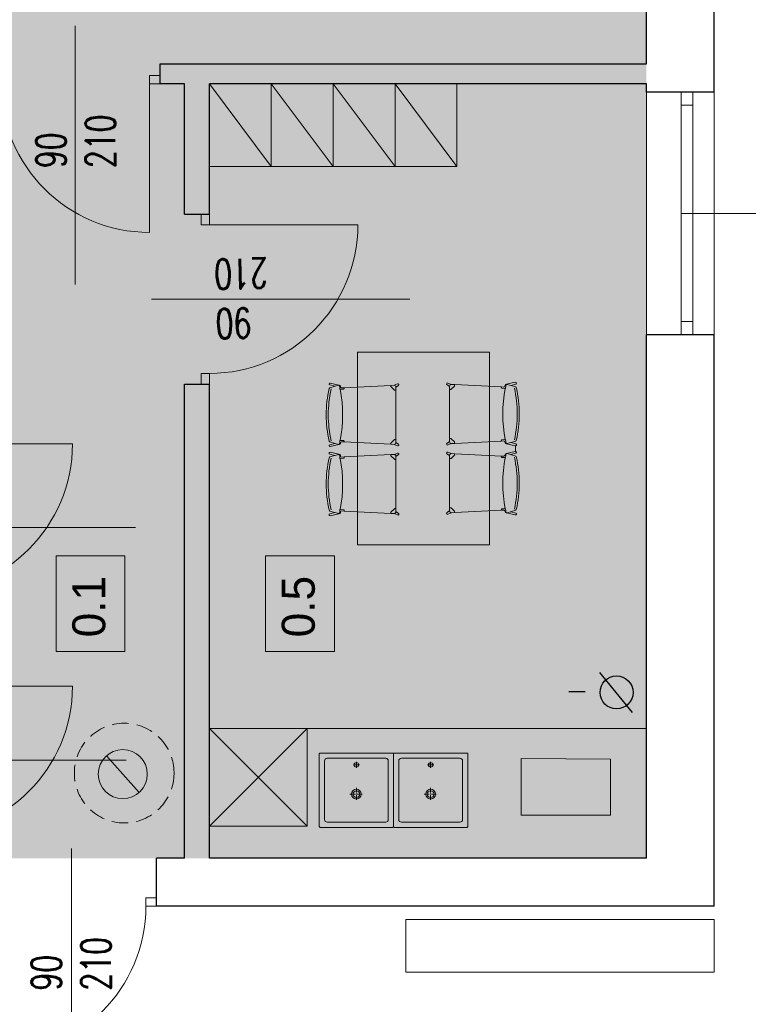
# Model space of a CAD drawing. Header units: millimetres. Extents: x -2948 to 78628, y 64669 to 215420.
# Tile 133 of 256: x 56924 to 57366, y 101244 to 101840. Entities that reach past the tile are written whole.
import ezdxf

# ---------------------------------------------------------------- set-up
doc = ezdxf.new("R2010")
doc.units = ezdxf.units.MM
for name, pattern in [('ACAD_ISO04W100', [30, 24, -3, 0, -3]), ('CENTER2', [1.125, 0.75, -0.125, 0.125, -0.125]), ('DASHED2', [0.375, 0.25, -0.125]), ('HIDDEN', [9.525, 6.35, -3.175])]:
    doc.linetypes.add(name, pattern=pattern)
for name, color, linetype, lineweight in [('-stolarka', 103, 'Continuous', 13), ('1_OPIS_OKNA', 60, 'Continuous', 13), ('kominy', 7, 'Continuous', 9), ('meble inst', 240, 'Continuous', 5), ('NOWE SCIANY', 3, 'Continuous', 13), ('OPIS', 2, 'Continuous', 13), ('osie', 91, 'ACAD_ISO04W100', 5), ('pomiwszczenia', 95, 'Continuous', 20), ('POMOC', 1, 'Continuous', 13), ('STOLARKA', 3, 'Continuous', 13), ('WYMIAR', 5, 'Continuous', 13), ('WYPOSAZENIE_SANITARNE', 122, 'Continuous', 5), ('ŚCIANY', 7, 'Continuous', 30)]:
    doc.layers.add(name, color=color, linetype=linetype, lineweight=lineweight)
doc.layers.add('KONSTR.STALOWA', color=42, linetype='Continuous')
doc.layers.add('wymiary', color=1, linetype='Continuous')
doc.styles.add('style2', font='romans.shx', dxfattribs={"width": 0.7})
doc.dimstyles.new('100', dxfattribs={"dimscale": 80, "dimtxt": 0.2, "dimasz": 0.2, "dimexe": 1.25, "dimexo": 0.625, "dimgap": 0.05, "dimtad": 1, "dimdec": 0, "dimdsep": 46, "dimlunit": 6, "dimtxsty": 'style2', "dimblk1": 'TICK', "dimblk2": 'TICK', "dimsah": 1, "dimcen": 0.2, "dimse1": 1, "dimse2": 1, "dimclrd": 256, "dimclrt": 2, "dimadec": 0, "dimazin": 0, "dimtfac": 1, "dimtdec": 0, "dimtix": 1, "dimtmove": 1, "dimatfit": 0, "dimldrblk": 'DOTSMALL', "dimfxl": 1, "dimtolj": 1, "dimtzin": 0, "dimarcsym": 0})

# ---------------------------------------------------------------- blocks, each defined once
blk = doc.blocks.new('TICK')
at = {"color": 5}
for p, q in [((0, -0.75), (0, 0.75)), ((-1, 0), (1, 0))]:
    blk.add_line(p, q, dxfattribs=at)
at = {"const_width": 0.1}
blk.add_lwpolyline([(-0.354, -0.354), (0.354, 0.354)], dxfattribs=at)
blk = doc.blocks.new('*D1397')
at = {"layer": 'Defpoints', "color": 0, "ltscale": 2, "transparency": 16777216}
for p in [(56904.33, 101286.02), (57007.33, 101286.02), (56904.33, 101095.72)]:
    blk.add_point(p, dxfattribs=at)
at = {"layer": 'WYMIAR', "lineweight": -2, "ltscale": 2, "transparency": 16777216}
blk.add_line((56991.33, 101095.72), (56920.33, 101095.72), dxfattribs=at)
at = {"layer": 'WYMIAR', "lineweight": -2, "ltscale": 2, "transparency": 16777216, "xscale": 16, "yscale": 16, "zscale": 16, "rotation": 180}
blk.add_blockref('TICK', (56904.33, 101095.72), dxfattribs=at)
at = {"layer": 'WYMIAR', "lineweight": -2, "ltscale": 2, "transparency": 16777216, "xscale": 16, "yscale": 16, "zscale": 16}
blk.add_blockref('TICK', (57007.33, 101095.72), dxfattribs=at)
at = {"layer": 'WYMIAR', "color": 2, "ltscale": 2, "transparency": 16777216, "insert": (56955.83, 101083.72), "char_height": 16, "attachment_point": 5, "rotation": 180, "style": 'style2'}
blk.add_mtext('\\A1;103', dxfattribs=at)
blk = doc.blocks.new('_DotSmall')
at = {"layer": 'OPIS', "color": 0, "const_width": 0.5}
blk.add_lwpolyline([(-0.0625, 0, 1), (0.0625, 0, 1)], format="xyb", close=True, dxfattribs=at)
blk = doc.blocks.new('*D1400')
at = {"layer": 'Defpoints', "color": 0, "ltscale": 2, "transparency": 16777216}
for p in [(57007.33, 101292.02), (57345.33, 101292.02), (57345.33, 101095.72)]:
    blk.add_point(p, dxfattribs=at)
at = {"layer": 'WYMIAR', "lineweight": -2, "ltscale": 2, "transparency": 16777216}
blk.add_line((57023.33, 101095.72), (57329.33, 101095.72), dxfattribs=at)
at = {"layer": 'WYMIAR', "lineweight": -2, "ltscale": 2, "transparency": 16777216, "xscale": 16, "yscale": 16, "zscale": 16, "rotation": 180}
blk.add_blockref('TICK', (57007.33, 101095.72), dxfattribs=at)
at = {"layer": 'WYMIAR', "lineweight": -2, "ltscale": 2, "transparency": 16777216, "xscale": 16, "yscale": 16, "zscale": 16}
blk.add_blockref('TICK', (57345.33, 101095.72), dxfattribs=at)
at = {"layer": 'WYMIAR', "color": 2, "ltscale": 2, "transparency": 16777216, "insert": (57176.33, 101083.72), "char_height": 16, "attachment_point": 5, "rotation": 180, "style": 'style2'}
blk.add_mtext('\\A1;338', dxfattribs=at)
blk = doc.blocks.new('A$C25880EC6')
for p, q in [((22.7, 69.55), (24.18, 62.97)), ((24.06, 69.9), (25.01, 66.15)), ((26.22, 69.89), (24.27, 63.3)), ((67.14, 69.89), (69.08, 63.3)), ((69.3, 69.9), (68.34, 66.15)), ((70.66, 69.55), (69.18, 62.97)), ((75.03, 69.72), (70.68, 69.72)), ((75.05, 69.55), (76.53, 62.97)), ((76.41, 69.9), (77.36, 66.15)), ((78.57, 69.89), (76.63, 63.3)), ((119.49, 69.89), (121.43, 63.3)), ((121.65, 69.9), (120.7, 66.15)), ((123.01, 69.55), (121.53, 62.97)), ((24.98, 61.87), (25.62, 61.75)), ((26.28, 60.92), (26.18, 59.01)), ((27.2, 59.46), (27.33, 61.93)), ((27.33, 61.93), (27.33, 62.12)), ((66.03, 61.93), (66.03, 62.12)), ((66.15, 59.46), (66.03, 61.93)), ((67.08, 60.92), (67.18, 59.01)), ((68.38, 61.87), (67.74, 61.75)), ((77.33, 61.87), (77.97, 61.75)), ((78.63, 60.92), (78.53, 59.01)), ((79.55, 59.46), (79.68, 61.93)), ((79.68, 61.93), (79.68, 62.12)), ((118.38, 61.93), (118.38, 62.12)), ((118.51, 59.46), (118.38, 61.93)), ((119.43, 60.92), (119.53, 59.01)), ((120.73, 61.87), (120.09, 61.75)), ((26.18, 59.01), (24.38, 23.68)), ((26.21, 59.01), (26.68, 58.99)), ((67.14, 59.01), (66.68, 58.99)), ((67.18, 59.01), (68.98, 23.68)), ((78.53, 59.01), (76.73, 23.68)), ((78.56, 59.01), (79.03, 58.99)), ((119.5, 59.01), (119.03, 58.99)), ((119.53, 59.01), (121.33, 23.68)), ((0, -50), (0, 50)), ((0, 50), (145.71, 50)), ((145.71, -50), (145.71, 50)), ((24.38, 23.68), (24.25, 21.2)), ((24.38, 23.68), (25.18, 23.64)), ((24.38, 23.68), (25.18, 23.64)), ((25.52, 23.48), (27.93, 20.94)), ((25.52, 23.48), (27.93, 20.94)), ((67.84, 23.48), (65.43, 20.94)), ((67.84, 23.48), (65.43, 20.94)), ((68.98, 23.68), (68.18, 23.64)), ((68.98, 23.68), (68.18, 23.64)), ((68.98, 23.68), (69.11, 21.2)), ((76.73, 23.68), (76.6, 21.2)), ((76.73, 23.68), (77.53, 23.64)), ((76.73, 23.68), (77.53, 23.64)), ((77.87, 23.48), (80.28, 20.94)), ((77.87, 23.48), (80.28, 20.94)), ((120.19, 23.48), (117.78, 20.94)), ((120.19, 23.48), (117.78, 20.94)), ((121.33, 23.68), (120.53, 23.64)), ((121.33, 23.68), (120.53, 23.64)), ((121.33, 23.68), (121.46, 21.2)), ((23.23, 18.45), (24.24, 21.14)), ((24.45, 17.8), (25.77, 19.71)), ((25.94, 19.8), (28.06, 19.8)), ((28.06, 20.6), (28.06, 19.8)), ((28.06, 20.6), (28.06, 19.8)), ((28.06, 19.8), (46.68, 19.8)), ((65.29, 19.8), (46.68, 19.8)), ((65.29, 20.6), (65.29, 19.8)), ((65.29, 20.6), (65.29, 19.8)), ((67.42, 19.8), (65.29, 19.8)), ((68.9, 17.8), (67.58, 19.71)), ((70.13, 18.45), (69.12, 21.14)), ((75.58, 18.45), (76.59, 21.14)), ((76.8, 17.8), (78.13, 19.71)), ((78.29, 19.8), (80.42, 19.8)), ((80.42, 20.6), (80.42, 19.8)), ((80.42, 20.6), (80.42, 19.8)), ((80.42, 19.8), (99.03, 19.8)), ((117.64, 19.8), (99.03, 19.8)), ((117.64, 20.6), (117.64, 19.8)), ((117.64, 20.6), (117.64, 19.8)), ((119.77, 19.8), (117.64, 19.8)), ((121.26, 17.8), (119.93, 19.71)), ((122.48, 18.45), (121.47, 21.14)), ((23.86, -19.54), (24.87, -22.23)), ((25.02, -24.77), (24.89, -22.29)), ((25.09, -18.88), (26.41, -20.8)), ((26.15, -24.57), (28.56, -22.03)), ((26.15, -24.57), (28.56, -22.03)), ((26.57, -20.89), (28.7, -20.89)), ((28.7, -20.89), (47.31, -20.89)), ((28.7, -21.69), (28.7, -20.89)), ((28.7, -21.69), (28.7, -20.89)), ((65.93, -20.89), (47.31, -20.89)), ((68.05, -20.89), (65.93, -20.89)), ((65.93, -21.69), (65.93, -20.89)), ((65.93, -21.69), (65.93, -20.89)), ((68.48, -24.57), (66.07, -22.03)), ((68.48, -24.57), (66.07, -22.03)), ((69.54, -18.88), (68.22, -20.8)), ((69.61, -24.77), (69.74, -22.29)), ((70.77, -19.54), (69.75, -22.23)), ((76.21, -19.54), (77.23, -22.23)), ((77.37, -24.77), (77.24, -22.29)), ((77.44, -18.88), (78.76, -20.8)), ((78.5, -24.57), (80.91, -22.03)), ((78.5, -24.57), (80.91, -22.03)), ((78.93, -20.89), (81.05, -20.89)), ((81.05, -20.89), (99.67, -20.89)), ((81.05, -21.69), (81.05, -20.89)), ((81.05, -21.69), (81.05, -20.89)), ((118.28, -20.89), (99.67, -20.89)), ((120.4, -20.89), (118.28, -20.89)), ((118.28, -21.69), (118.28, -20.89)), ((118.28, -21.69), (118.28, -20.89)), ((120.83, -24.57), (118.42, -22.03)), ((120.83, -24.57), (118.42, -22.03)), ((121.89, -18.88), (120.57, -20.8)), ((121.96, -24.77), (122.09, -22.29)), ((123.12, -19.54), (122.11, -22.23)), ((25.02, -24.77), (25.81, -24.72)), ((25.02, -24.77), (25.81, -24.72)), ((26.81, -60.1), (25.02, -24.77)), ((67.81, -60.1), (69.61, -24.77)), ((69.61, -24.77), (68.81, -24.72)), ((69.61, -24.77), (68.81, -24.72)), ((77.37, -24.77), (78.17, -24.72)), ((77.37, -24.77), (78.17, -24.72)), ((79.17, -60.1), (77.37, -24.77)), ((120.17, -60.1), (121.96, -24.77)), ((121.96, -24.77), (121.17, -24.72)), ((121.96, -24.77), (121.17, -24.72)), ((145.71, -50), (0, -50)), ((23.34, -70.64), (24.81, -64.06)), ((26.85, -70.98), (24.91, -64.38)), ((25.61, -62.96), (26.25, -62.84)), ((26.91, -62.01), (26.81, -60.1)), ((26.85, -60.1), (27.31, -60.07)), ((27.84, -60.55), (27.96, -63.02)), ((27.96, -63.02), (27.96, -63.21)), ((66.79, -60.55), (66.66, -63.02)), ((66.66, -63.02), (66.66, -63.21)), ((67.78, -60.1), (67.31, -60.07)), ((67.72, -62.01), (67.81, -60.1)), ((67.77, -70.98), (69.72, -64.38)), ((69.01, -62.96), (68.37, -62.84)), ((71.29, -70.64), (69.81, -64.06)), ((75.69, -70.64), (77.17, -64.06)), ((79.2, -70.98), (77.26, -64.38)), ((77.97, -62.96), (78.61, -62.84)), ((79.26, -62.01), (79.17, -60.1)), ((79.2, -60.1), (79.66, -60.07)), ((80.19, -60.55), (80.32, -63.02)), ((80.32, -63.02), (80.32, -63.21)), ((119.14, -60.55), (119.02, -63.02)), ((119.02, -63.02), (119.02, -63.21)), ((120.13, -60.1), (119.67, -60.07)), ((120.07, -62.01), (120.17, -60.1)), ((120.13, -70.98), (122.07, -64.38)), ((121.37, -62.96), (120.73, -62.84)), ((123.64, -70.64), (122.17, -64.06)), ((24.69, -70.99), (25.65, -67.24)), ((69.94, -70.99), (68.98, -67.24)), ((77.04, -70.99), (78, -67.24)), ((122.29, -70.99), (121.33, -67.24))]:
    blk.add_line(p, q)
for centre, radius, start, end in [((23.38, 69.72), 0.7, 14.51051, 194.51051), ((26.92, 69.62), 0.756, 102.60488, 165.0833), ((46.68, -18.72), 91.28, 90, 102.60488), ((46.68, -20.27), 91.28, 90, 102.39438), ((46.68, -18.72), 91.28, 77.39512, 90), ((46.68, -20.27), 91.28, 77.60562, 90), ((66.43, 69.62), 0.756, 14.9167, 77.39512), ((69.98, 69.72), 0.7, 345.48949, 165.48949), ((75.73, 69.72), 0.7, 14.51051, 194.51051), ((79.28, 69.62), 0.756, 102.60488, 165.0833), ((99.03, -18.72), 91.28, 90, 102.60488), ((99.03, -20.27), 91.28, 90, 102.39438), ((99.03, -18.72), 91.28, 77.39512, 90), ((99.03, -20.27), 91.28, 77.60562, 90), ((118.78, 69.62), 0.756, 14.9167, 77.39512), ((122.33, 69.72), 0.7, 345.48949, 165.48949), ((24.75, 63.15), 0.5, 163.58601, 211.1782), ((27.33, 72.64), 10.44, 256.15037, 268.60301), ((25.48, 60.96), 0.8, 357.08601, 79.76954), ((46.68, 164.67), 104.55, 259.33383, 280.66617), ((66.03, 72.64), 10.44, 271.39699, 283.84963), ((67.88, 60.96), 0.8, 100.23046, 182.91399), ((68.6, 63.15), 0.5, 328.8218, 16.41399), ((77.11, 63.15), 0.5, 163.58601, 211.1782), ((79.68, 72.64), 10.44, 256.15037, 268.60301), ((77.83, 60.96), 0.8, 357.08601, 79.76954), ((99.03, 164.67), 104.55, 259.33383, 280.66617), ((118.38, 72.64), 10.44, 271.39699, 283.84963), ((120.23, 60.96), 0.8, 100.23046, 182.91399), ((120.95, 63.15), 0.5, 328.8218, 16.41399), ((26.7, 59.49), 0.5, 267.02978, 357.08601), ((66.65, 59.49), 0.5, 182.91399, 272.97022), ((79.05, 59.49), 0.5, 267.02978, 357.08601), ((119.01, 59.49), 0.5, 182.91399, 272.97022), ((25.15, 23.14), 0.5, 43.51489, 87.02978), ((25.15, 23.14), 0.5, 43.51489, 87.02978), ((68.2, 23.14), 0.5, 92.97022, 136.48511), ((68.2, 23.14), 0.5, 92.97022, 136.48511), ((77.5, 23.14), 0.5, 43.51489, 87.02978), ((77.5, 23.14), 0.5, 43.51489, 87.02978), ((120.56, 23.14), 0.5, 92.97022, 136.48511), ((120.56, 23.14), 0.5, 92.97022, 136.48511), ((23.88, 18.2), 0.7, 155.87708, 324.97136), ((24.05, 21.21), 0.2, 339.37718, 357.02978), ((25.94, 19.6), 0.2, 90, 145.09695), ((27.56, 20.6), 0.5, 0, 43.51489), ((27.56, 20.6), 0.5, 0, 43.51489), ((65.79, 20.6), 0.5, 136.48511, 180), ((65.79, 20.6), 0.5, 136.48511, 180), ((67.42, 19.6), 0.2, 34.90305, 90), ((69.48, 18.2), 0.7, 215.02864, 24.12292), ((69.3, 21.21), 0.2, 182.97022, 200.62282), ((76.23, 18.2), 0.7, 155.87708, 324.97136), ((76.4, 21.21), 0.2, 339.37718, 357.02978), ((78.29, 19.6), 0.2, 90, 145.09695), ((79.92, 20.6), 0.5, 0, 43.51489), ((79.92, 20.6), 0.5, 0, 43.51489), ((118.14, 20.6), 0.5, 136.48511, 180), ((118.14, 20.6), 0.5, 136.48511, 180), ((119.77, 19.6), 0.2, 34.90305, 90), ((121.83, 18.2), 0.7, 215.02864, 24.12292), ((121.66, 21.21), 0.2, 182.97022, 200.62282), ((24.51, -19.29), 0.7, 35.02864, 204.12292), ((24.69, -22.3), 0.2, 2.97022, 20.62282), ((26.57, -20.69), 0.2, 214.90305, 270), ((28.2, -21.69), 0.5, 316.48511, 0), ((28.2, -21.69), 0.5, 316.48511, 0), ((66.43, -21.69), 0.5, 180, 223.51489), ((66.43, -21.69), 0.5, 180, 223.51489), ((68.05, -20.69), 0.2, 270, 325.09695), ((70.11, -19.29), 0.7, 335.87708, 144.97136), ((69.94, -22.3), 0.2, 159.37718, 177.02978), ((76.87, -19.29), 0.7, 35.02864, 204.12292), ((77.04, -22.3), 0.2, 2.97022, 20.62282), ((78.93, -20.69), 0.2, 214.90305, 270), ((80.55, -21.69), 0.5, 316.48511, 0), ((80.55, -21.69), 0.5, 316.48511, 0), ((118.78, -21.69), 0.5, 180, 223.51489), ((118.78, -21.69), 0.5, 180, 223.51489), ((120.4, -20.69), 0.2, 270, 325.09695), ((122.47, -19.29), 0.7, 335.87708, 144.97136), ((122.29, -22.3), 0.2, 159.37718, 177.02978), ((25.79, -24.23), 0.5, 272.97022, 316.48511), ((25.79, -24.23), 0.5, 272.97022, 316.48511), ((68.84, -24.23), 0.5, 223.51489, 267.02978), ((68.84, -24.23), 0.5, 223.51489, 267.02978), ((78.14, -24.23), 0.5, 272.97022, 316.48511), ((78.14, -24.23), 0.5, 272.97022, 316.48511), ((121.19, -24.23), 0.5, 223.51489, 267.02978), ((121.19, -24.23), 0.5, 223.51489, 267.02978), ((25.39, -64.24), 0.5, 148.8218, 196.41399), ((27.96, -73.73), 10.44, 91.39699, 103.84963), ((26.11, -62.05), 0.8, 280.23046, 2.91399), ((27.34, -60.57), 0.5, 2.91399, 92.97022), ((47.31, -165.76), 104.55, 79.33383, 100.66617), ((67.29, -60.57), 0.5, 87.02978, 177.08601), ((66.66, -73.73), 10.44, 76.15037, 88.60301), ((68.52, -62.05), 0.8, 177.08601, 259.76954), ((69.24, -64.24), 0.5, 343.58601, 31.1782), ((77.74, -64.24), 0.5, 148.8218, 196.41399), ((80.32, -73.73), 10.44, 91.39699, 103.84963), ((78.46, -62.05), 0.8, 280.23046, 2.91399), ((79.69, -60.57), 0.5, 2.91399, 92.97022), ((99.67, -165.76), 104.55, 79.33383, 100.66617), ((119.64, -60.57), 0.5, 87.02978, 177.08601), ((119.02, -73.73), 10.44, 76.15037, 88.60301), ((120.87, -62.05), 0.8, 177.08601, 259.76954), ((121.59, -64.24), 0.5, 343.58601, 31.1782), ((24.01, -70.81), 0.7, 165.48949, 345.48949), ((27.56, -70.71), 0.756, 194.9167, 257.39512), ((47.31, 17.63), 91.28, 257.39512, 270), ((47.31, 19.18), 91.28, 257.60562, 270), ((47.31, 19.18), 91.28, 270, 282.39438), ((47.31, 17.63), 91.28, 270, 282.60488), ((67.07, -70.71), 0.756, 282.60488, 345.0833), ((70.61, -70.81), 0.7, 194.51051, 14.51051), ((76.37, -70.81), 0.7, 165.48949, 345.48949), ((79.91, -70.71), 0.756, 194.9167, 257.39512), ((99.67, 17.63), 91.28, 257.39512, 270), ((99.67, 19.18), 91.28, 257.60562, 270), ((99.67, 19.18), 91.28, 270, 282.39438), ((99.67, 17.63), 91.28, 270, 282.60488), ((119.42, -70.71), 0.756, 282.60488, 345.0833), ((122.97, -70.81), 0.7, 194.51051, 14.51051)]:
    blk.add_arc(centre, radius, start, end)
at = {"extrusion": (0, 0, -1)}
for centre, major_axis, ratio, start_param, end_param in [((24.98, 62.97), (0, 1.1), 0.727273, 3.141593, 4.712389), ((24.94, 63.6), (0, 1.1), 0.727273, 3.281456, 4.018429), ((27.02, 62.12), (0.305, 0), 0.306923, -1.406459, 0.051116), ((77.33, 62.97), (0, 1.1), 0.727273, 3.141593, 4.712389), ((77.29, 63.6), (0, 1.1), 0.727273, 3.281456, 4.018429), ((79.38, 62.12), (0.305, 0), 0.306923, -1.406459, 0.051116), ((25.2, 20.77), (-0.778, 0.778), 0.727273, 3.663256, 4.730066), ((68.16, 20.76), (0.736, 0.817), 0.727273, 0.765622, 1.588473), ((77.55, 20.77), (-0.778, 0.778), 0.727273, 3.663256, 4.730066), ((120.51, 20.76), (0.736, 0.817), 0.727273, 0.765622, 1.588473), ((25.83, -21.85), (0.736, 0.817), 0.727273, 3.907214, 4.730066), ((68.79, -21.86), (-0.778, 0.778), 0.727273, 0.521663, 1.588473), ((78.19, -21.85), (0.736, 0.817), 0.727273, 3.907214, 4.730066), ((121.15, -21.86), (-0.778, 0.778), 0.727273, 0.521663, 1.588473), ((66.97, -63.21), (-0.305, 0), 0.306923, -1.406459, 0.051116), ((69.01, -64.06), (0, 1.1), 0.727273, 0, 1.570796), ((69.05, -64.69), (0, 1.1), 0.727273, 0.139864, 0.876837), ((119.32, -63.21), (-0.305, 0), 0.306923, -1.406459, 0.051116), ((121.37, -64.06), (0, 1.1), 0.727273, 0, 1.570796), ((121.4, -64.69), (0, 1.1), 0.727273, 0.139864, 0.876837)]:
    blk.add_ellipse(centre, major_axis=major_axis, ratio=ratio, start_param=start_param, end_param=end_param, dxfattribs=at)
for centre, major_axis, ratio, start_param, end_param in [((66.33, 62.12), (-0.305, 0), 0.306923, -1.406459, 0.051116), ((68.38, 62.97), (0, 1.1), 0.727273, 3.141593, 4.712389), ((68.41, 63.6), (0, 1.1), 0.727273, 3.281456, 4.018429), ((118.68, 62.12), (-0.305, 0), 0.306923, -1.406459, 0.051116), ((120.73, 62.97), (0, 1.1), 0.727273, 3.141593, 4.712389), ((120.77, 63.6), (0, 1.1), 0.727273, 3.281456, 4.018429), ((25.2, 20.76), (-0.736, 0.817), 0.727273, 0.765622, 1.588473), ((68.16, 20.77), (0.778, 0.778), 0.727273, 3.663256, 4.730066), ((77.55, 20.76), (-0.736, 0.817), 0.727273, 0.765622, 1.588473), ((120.51, 20.77), (0.778, 0.778), 0.727273, 3.663256, 4.730066), ((25.83, -21.86), (0.778, 0.778), 0.727273, 0.521663, 1.588473), ((68.79, -21.85), (-0.736, 0.817), 0.727273, 3.907214, 4.730066), ((78.18, -21.86), (0.778, 0.778), 0.727273, 0.521663, 1.588473), ((121.15, -21.85), (-0.736, 0.817), 0.727273, 3.907214, 4.730066), ((25.61, -64.06), (0, 1.1), 0.727273, 0, 1.570796), ((25.58, -64.69), (0, 1.1), 0.727273, 0.139864, 0.876837), ((27.66, -63.21), (0.305, 0), 0.306923, -1.406459, 0.051116), ((77.97, -64.06), (0, 1.1), 0.727273, 0, 1.570796), ((77.93, -64.69), (0, 1.1), 0.727273, 0.139864, 0.876837), ((80.01, -63.21), (0.305, 0), 0.306923, -1.406459, 0.051116)]:
    blk.add_ellipse(centre, major_axis=major_axis, ratio=ratio, start_param=start_param, end_param=end_param)
blk = doc.blocks.new('umywalka Starck X 57x57 rzut')
for p, q in [((8123.85, 1956.51, 0.03), (8123.85, 1911.51, 0.03)), ((8125.85, 1958.51, 0.03), (8170.85, 1958.51, 0.03)), ((8172.85, 1956.51, 0.03), (8172.85, 1911.51, 0.03)), ((8125.85, 1909.51, 0.03), (8170.85, 1909.51, 0.03))]:
    blk.add_line(p, q)
at = {"elevation": 0.03}
blk.add_lwpolyline([(8176.85, 1961.81, 0.414214), (8176.15, 1962.51), (8120.55, 1962.51, 0.414214), (8119.85, 1961.81), (8119.85, 1906.21, 0.414214), (8120.55, 1905.51), (8176.15, 1905.51, 0.414214), (8176.85, 1906.21)], format="xyb", close=True, dxfattribs=at)
blk.add_circle((8148.35, 1953.51, 0.03), 1.75)
at = {"linetype": 'Continuous'}
for radius in [3.75, 2.6]:
    blk.add_circle((8148.35, 1931.01, 0.03), radius, dxfattribs=at)
for centre, start, end in [((8125.85, 1956.51, 0.03), 90, 180), ((8170.85, 1956.51, 0.03), 0, 90), ((8125.85, 1911.51, 0.03), 180, 270), ((8170.85, 1911.51, 0.03), 270, 0)]:
    blk.add_arc(centre, 2, start, end)
at = {"layer": 'osie', "linetype": 'CENTER2', "ltscale": 5}
for p, q in [((8150.7, 1953.51, 0.03), (8146, 1953.51, 0.03)), ((8148.35, 1955.86, 0.03), (8148.35, 1951.16, 0.03)), ((8148.35, 1935.94, 0.03), (8148.35, 1926.09, 0.03)), ((8143.28, 1931.01, 0.03), (8153.28, 1931.01, 0.03))]:
    blk.add_line(p, q, dxfattribs=at)
blk = doc.blocks.new('*D1580')
at = {"layer": 'Defpoints', "color": 0, "ltscale": 2, "transparency": 16777216}
for p in [(56395.33, 101311.21), (57345.33, 101311.21), (57345.33, 101051.5)]:
    blk.add_point(p, dxfattribs=at)
at = {"layer": 'WYMIAR', "lineweight": -2, "ltscale": 2, "transparency": 16777216}
blk.add_line((56411.33, 101051.5), (57329.33, 101051.5), dxfattribs=at)
at = {"layer": 'WYMIAR', "lineweight": -2, "ltscale": 2, "transparency": 16777216, "xscale": 16, "yscale": 16, "zscale": 16, "rotation": 180}
blk.add_blockref('TICK', (56395.33, 101051.5), dxfattribs=at)
at = {"layer": 'WYMIAR', "lineweight": -2, "ltscale": 2, "transparency": 16777216, "xscale": 16, "yscale": 16, "zscale": 16}
blk.add_blockref('TICK', (57345.33, 101051.5), dxfattribs=at)
at = {"layer": 'WYMIAR', "color": 2, "ltscale": 2, "transparency": 16777216, "insert": (56870.33, 101039.5), "char_height": 16, "attachment_point": 5, "rotation": 180, "style": 'style2'}
blk.add_mtext('\\A1;950', dxfattribs=at)
blk = doc.blocks.new('*D1476')
at = {"layer": 'Defpoints', "color": 0, "ltscale": 2, "transparency": 16777216}
for p in [(56102.16, 102940.85), (57345.33, 101282.85), (56102.16, 101012)]:
    blk.add_point(p, dxfattribs=at)
at = {"layer": 'WYMIAR', "lineweight": -2, "ltscale": 2, "transparency": 16777216}
blk.add_line((57329.33, 101012), (56118.16, 101012), dxfattribs=at)
at = {"layer": 'WYMIAR', "lineweight": -2, "ltscale": 2, "transparency": 16777216, "xscale": 16, "yscale": 16, "zscale": 16, "rotation": 180}
blk.add_blockref('TICK', (56102.16, 101012), dxfattribs=at)
at = {"layer": 'WYMIAR', "lineweight": -2, "ltscale": 2, "transparency": 16777216, "xscale": 16, "yscale": 16, "zscale": 16}
blk.add_blockref('TICK', (57345.33, 101012), dxfattribs=at)
at = {"layer": 'WYMIAR', "color": 2, "ltscale": 2, "transparency": 16777216, "insert": (56723.75, 101000), "char_height": 16, "attachment_point": 5, "rotation": 180, "style": 'style2'}
blk.add_mtext('\\A1;1\xa0243', dxfattribs=at)
blk = doc.blocks.new('*D1526')
at = {"layer": 'Defpoints', "color": 0, "ltscale": 2, "transparency": 16777216}
for p in [(57304.33, 101332.33), (57508.58, 101332.33), (57345.33, 101303.33)]:
    blk.add_point(p, dxfattribs=at)
at = {"layer": 'WYMIAR', "lineweight": -2, "ltscale": 2, "transparency": 16777216}
for p, q in [((57508.58, 101348.33), (57508.58, 101364.33)), ((57508.58, 101303.33), (57508.58, 101332.33)), ((57508.58, 101287.33), (57508.58, 101271.33))]:
    blk.add_line(p, q, dxfattribs=at)
at = {"layer": 'WYMIAR', "lineweight": -2, "ltscale": 2, "transparency": 16777216, "xscale": 16, "yscale": 16, "zscale": 16}
for p, rotation in [((57508.58, 101332.33), 270), ((57508.58, 101303.33), 90)]:
    blk.add_blockref('TICK', p, dxfattribs=dict(at, rotation=rotation))
at = {"layer": 'WYMIAR', "color": 2, "ltscale": 2, "transparency": 16777216, "insert": (57496.58, 101317.83), "char_height": 16, "attachment_point": 5, "rotation": 90, "style": 'style2'}
blk.add_mtext('\\A1;29', dxfattribs=at)
blk = doc.blocks.new('*D1527')
at = {"layer": 'Defpoints', "color": 0, "ltscale": 2, "transparency": 16777216}
for p in [(57304.33, 101801.33), (57508.58, 101801.33), (57304.33, 101332.33)]:
    blk.add_point(p, dxfattribs=at)
at = {"layer": 'WYMIAR', "lineweight": -2, "ltscale": 2, "transparency": 16777216}
blk.add_line((57508.58, 101348.33), (57508.58, 101785.33), dxfattribs=at)
at = {"layer": 'WYMIAR', "lineweight": -2, "ltscale": 2, "transparency": 16777216, "xscale": 16, "yscale": 16, "zscale": 16}
for p, rotation in [((57508.58, 101801.33), 90), ((57508.58, 101332.33), 270)]:
    blk.add_blockref('TICK', p, dxfattribs=dict(at, rotation=rotation))
at = {"layer": 'WYMIAR', "color": 2, "ltscale": 2, "transparency": 16777216, "insert": (57496.58, 101566.83), "char_height": 16, "attachment_point": 5, "rotation": 90, "style": 'style2'}
blk.add_mtext('\\A1;469', dxfattribs=at)
blk = doc.blocks.new('*D1528')
at = {"layer": 'Defpoints', "color": 0, "ltscale": 2, "transparency": 16777216}
for p in [(57292.33, 101813.33), (57508.58, 101813.33), (57290.33, 101801.33)]:
    blk.add_point(p, dxfattribs=at)
at = {"layer": 'WYMIAR', "lineweight": -2, "ltscale": 2, "transparency": 16777216}
for p, q in [((57508.58, 101829.33), (57508.58, 101845.33)), ((57508.58, 101801.33), (57508.58, 101813.33)), ((57508.58, 101785.33), (57508.58, 101769.33))]:
    blk.add_line(p, q, dxfattribs=at)
at = {"layer": 'WYMIAR', "lineweight": -2, "ltscale": 2, "transparency": 16777216, "xscale": 16, "yscale": 16, "zscale": 16}
for p, rotation in [((57508.58, 101813.33), 270), ((57508.58, 101801.33), 90)]:
    blk.add_blockref('TICK', p, dxfattribs=dict(at, rotation=rotation))
at = {"layer": 'WYMIAR', "color": 2, "ltscale": 2, "transparency": 16777216, "insert": (57496.58, 101807.33), "char_height": 16, "attachment_point": 5, "rotation": 90, "style": 'style2'}
blk.add_mtext('\\A1;12', dxfattribs=at)
blk = doc.blocks.new('*D1529')
at = {"layer": 'Defpoints', "color": 0, "ltscale": 2, "transparency": 16777216}
for p in [(57288.13, 103131.33), (57508.58, 103131.33), (57288.13, 101813.33)]:
    blk.add_point(p, dxfattribs=at)
at = {"layer": 'WYMIAR', "lineweight": -2, "ltscale": 2, "transparency": 16777216}
blk.add_line((57508.58, 101829.33), (57508.58, 103115.33), dxfattribs=at)
at = {"layer": 'WYMIAR', "lineweight": -2, "ltscale": 2, "transparency": 16777216, "xscale": 16, "yscale": 16, "zscale": 16}
for p, rotation in [((57508.58, 103131.33), 90), ((57508.58, 101813.33), 270)]:
    blk.add_blockref('TICK', p, dxfattribs=dict(at, rotation=rotation))
at = {"layer": 'WYMIAR', "color": 2, "ltscale": 2, "transparency": 16777216, "insert": (57496.58, 102472.33), "char_height": 16, "attachment_point": 5, "rotation": 90, "style": 'style2'}
blk.add_mtext('\\A1;1\xa0318', dxfattribs=at)
blk = doc.blocks.new('*D1558')
at = {"layer": 'Defpoints', "color": 0, "ltscale": 2, "transparency": 16777216}
for p in [(57304.33, 101332.33), (57345.33, 101303.33), (57304.33, 101131.87)]:
    blk.add_point(p, dxfattribs=at)
at = {"layer": 'WYMIAR', "lineweight": -2, "ltscale": 2, "transparency": 16777216}
blk.add_line((57329.33, 101131.87), (57320.33, 101131.87), dxfattribs=at)
at = {"layer": 'WYMIAR', "lineweight": -2, "ltscale": 2, "transparency": 16777216, "xscale": 16, "yscale": 16, "zscale": 16, "rotation": 180}
blk.add_blockref('TICK', (57304.33, 101131.87), dxfattribs=at)
at = {"layer": 'WYMIAR', "lineweight": -2, "ltscale": 2, "transparency": 16777216, "xscale": 16, "yscale": 16, "zscale": 16}
blk.add_blockref('TICK', (57345.33, 101131.87), dxfattribs=at)
at = {"layer": 'WYMIAR', "color": 2, "ltscale": 2, "transparency": 16777216, "insert": (57324.83, 101119.87), "char_height": 16, "attachment_point": 5, "rotation": 180, "style": 'style2'}
blk.add_mtext('\\A1;41', dxfattribs=at)
blk = doc.blocks.new('*D1559')
at = {"layer": 'Defpoints', "color": 0, "ltscale": 2, "transparency": 16777216}
for p in [(57039.33, 101332.33), (57304.33, 101332.33), (57039.33, 101131.87)]:
    blk.add_point(p, dxfattribs=at)
at = {"layer": 'WYMIAR', "lineweight": -2, "ltscale": 2, "transparency": 16777216}
blk.add_line((57288.33, 101131.87), (57055.33, 101131.87), dxfattribs=at)
at = {"layer": 'WYMIAR', "lineweight": -2, "ltscale": 2, "transparency": 16777216, "xscale": 16, "yscale": 16, "zscale": 16, "rotation": 180}
blk.add_blockref('TICK', (57039.33, 101131.87), dxfattribs=at)
at = {"layer": 'WYMIAR', "lineweight": -2, "ltscale": 2, "transparency": 16777216, "xscale": 16, "yscale": 16, "zscale": 16}
blk.add_blockref('TICK', (57304.33, 101131.87), dxfattribs=at)
at = {"layer": 'WYMIAR', "color": 2, "ltscale": 2, "transparency": 16777216, "insert": (57171.83, 101119.87), "char_height": 16, "attachment_point": 5, "rotation": 180, "style": 'style2'}
blk.add_mtext('\\A1;265', dxfattribs=at)
blk = doc.blocks.new('*D1560')
at = {"layer": 'Defpoints', "color": 0, "ltscale": 2, "transparency": 16777216}
for p in [(57024.33, 101332.33), (57039.33, 101332.33), (57024.33, 101131.87)]:
    blk.add_point(p, dxfattribs=at)
at = {"layer": 'WYMIAR', "lineweight": -2, "ltscale": 2, "transparency": 16777216}
for p, q in [((57008.33, 101131.87), (56992.33, 101131.87)), ((57039.33, 101131.87), (57024.33, 101131.87)), ((57055.33, 101131.87), (57071.33, 101131.87))]:
    blk.add_line(p, q, dxfattribs=at)
at = {"layer": 'WYMIAR', "lineweight": -2, "ltscale": 2, "transparency": 16777216, "xscale": 16, "yscale": 16, "zscale": 16}
blk.add_blockref('TICK', (57024.33, 101131.87), dxfattribs=at)
at = {"layer": 'WYMIAR', "lineweight": -2, "ltscale": 2, "transparency": 16777216, "xscale": 16, "yscale": 16, "zscale": 16, "rotation": 180}
blk.add_blockref('TICK', (57039.33, 101131.87), dxfattribs=at)
at = {"layer": 'WYMIAR', "color": 2, "ltscale": 2, "transparency": 16777216, "insert": (57031.83, 101119.87), "char_height": 16, "attachment_point": 5, "rotation": 180, "style": 'style2'}
blk.add_mtext('\\A1;15', dxfattribs=at)
blk = doc.blocks.new('*D1561')
at = {"layer": 'Defpoints', "color": 0, "ltscale": 2, "transparency": 16777216}
for p in [(56866.33, 101332.33), (57024.33, 101332.33), (56866.33, 101131.87)]:
    blk.add_point(p, dxfattribs=at)
at = {"layer": 'WYMIAR', "lineweight": -2, "ltscale": 2, "transparency": 16777216}
blk.add_line((57008.33, 101131.87), (56882.33, 101131.87), dxfattribs=at)
at = {"layer": 'WYMIAR', "lineweight": -2, "ltscale": 2, "transparency": 16777216, "xscale": 16, "yscale": 16, "zscale": 16, "rotation": 180}
blk.add_blockref('TICK', (56866.33, 101131.87), dxfattribs=at)
at = {"layer": 'WYMIAR', "lineweight": -2, "ltscale": 2, "transparency": 16777216, "xscale": 16, "yscale": 16, "zscale": 16}
blk.add_blockref('TICK', (57024.33, 101131.87), dxfattribs=at)
at = {"layer": 'WYMIAR', "color": 2, "ltscale": 2, "transparency": 16777216, "insert": (56945.33, 101119.87), "char_height": 16, "attachment_point": 5, "rotation": 180, "style": 'style2'}
blk.add_mtext('\\A1;158', dxfattribs=at)

msp = doc.modelspace()

# ---------------------------------------------------------------- hatches: boundary and pattern name
at = {"layer": 'KONSTR.STALOWA', "true_color": 0xf8f6b0, "transparency": 33554585}
h = msp.add_hatch(color=51, dxfattribs=at)
h.dxf.hatch_style = 1
h.paths.add_polyline_path([(56436.06, 103132.33), (56436.06, 101332.33), (57304.06, 101332.33), (57304.06, 103132.33)])

# ---------------------------------------------------------------- linework, layer by layer
at = {"layer": '-stolarka'}
for p, q in [((57325.33, 101796.33), (57325.33, 101649.33)), ((57332.33, 101796.33), (57332.33, 101649.33)), ((57332.33, 101796.33), (57332.33, 101649.33)), ((57332.33, 101788.33), (57325.33, 101788.33)), ((57332.33, 101788.33), (57325.33, 101788.33)), ((57332.33, 101657.33), (57325.33, 101657.33)), ((57332.33, 101657.33), (57325.33, 101657.33))]:
    msp.add_line(p, q, dxfattribs=at)
for p, q in [((57295.68, 101420.68), (57275.97, 101444.93)), ((57267.08, 101433.22), (57257.22, 101433.22))]:
    msp.add_line(p, q)
msp.add_circle((57286.1, 101432.81), 10)
msp.add_solid([(57267.08, 101434.54), (57267.08, 101431.91), (57274.97, 101433.22)])
at = {"layer": '1_OPIS_OKNA'}
msp.add_line((57421.66, 101722.83), (57325.33, 101722.83), dxfattribs=at)
msp.add_line((57421.66, 101722.83), (57325.33, 101722.83), dxfattribs=at)
at = {"layer": 'kominy', "ltscale": 2}
msp.add_lwpolyline([(56996.69, 101372.23), (56976.96, 101394.44)], dxfattribs=at)
at = {"layer": 'kominy', "linetype": 'DASHED2', "ltscale": 40}
msp.add_circle((56987.71, 101383.93), 30.21, dxfattribs=at)
at = {"layer": 'kominy', "ltscale": 2}
msp.add_circle((56986.83, 101383.33), 14.85, dxfattribs=at)
at = {"layer": 'meble inst', "lineweight": 5, "ltscale": 0.02}
for p, q in [((57304.33, 101411.03), (57039.33, 101411.03)), ((57098.54, 101411.03), (57039.33, 101351.83)), ((57098.54, 101351.83), (57039.33, 101411.03))]:
    msp.add_line(p, q, dxfattribs=at)
msp.add_lwpolyline([(57039.33, 101411.03), (57039.33, 101351.83), (57098.54, 101351.83), (57098.54, 101411.03), (57039.33, 101411.03)], dxfattribs=at)
at = {"layer": 'meble inst', "ltscale": 0.02}
msp.add_lwpolyline([(57282.35, 101392.45), (57282.35, 101358.45), (57228.2, 101358.55), (57228.2, 101392.84)], close=True, dxfattribs=at)
at = {"layer": 'NOWE SCIANY'}
for p, q in [((56958.02, 101679.77), (56958.02, 101836.33)), ((57003.02, 101801.33), (57003.02, 101806.33)), ((57009.52, 101806.33), (57003.02, 101806.33)), ((57039.33, 101776.83), (57039.33, 101770.33)), ((57034.33, 101722.44), (57034.33, 101715.94)), ((57039.33, 101715.94), (57039.33, 101722.44)), ((57039.33, 101715.94), (57034.33, 101715.94)), ((57160.9, 101670.94), (57004.33, 101670.94)), ((57039.33, 101625.94), (57034.33, 101625.94)), ((57034.33, 101625.94), (57034.33, 101619.44)), ((57039.33, 101619.44), (57039.33, 101625.94)), ((56994.58, 101532.55), (56838.01, 101532.55)), ((56988.96, 101391.82), (56832.4, 101391.82)), ((56955.83, 101181.77), (56955.83, 101338.33))]:
    msp.add_line(p, q, dxfattribs=at)
at = {"layer": 'NOWE SCIANY', "ltscale": 2}
for p, q in [((57003.02, 101801.33), (57003.02, 101711.33)), ((57039.33, 101715.94), (57129.33, 101715.94)), ((56866.33, 101583.25), (56956.33, 101583.25)), ((56866.33, 101436.57), (56956.33, 101436.57))]:
    msp.add_line(p, q, dxfattribs=at)
at = {"layer": 'NOWE SCIANY', "linetype": 'HIDDEN', "ltscale": 2}
msp.add_line((57009.52, 101801.33), (57003.02, 101801.33), dxfattribs=at)
at = {"layer": 'NOWE SCIANY', "ltscale": 2}
for points in [[(57304.33, 101813.33), (57009.52, 101813.33)], [(57009.52, 101806.33), (57009.52, 101801.33), (57009.52, 101813.33)], [(57003.02, 101801.33), (57024.33, 101801.33)], [(57039.33, 101801.33), (57304.33, 101801.33)], [(57034.33, 101722.44), (57039.33, 101722.44), (57024.33, 101722.44)]]:
    msp.add_lwpolyline(points, dxfattribs=at)
at = {"layer": 'NOWE SCIANY'}
msp.add_lwpolyline([(57034.33, 101619.44), (57039.33, 101619.44), (57024.33, 101619.44)], dxfattribs=at)
at = {"layer": 'NOWE SCIANY', "ltscale": 2}
for centre, start, end in [((57003.02, 101801.33), 180, 270), ((57039.33, 101715.94), 270, 0), ((56866.33, 101583.25), 270, 0), ((56866.33, 101436.57), 270, 0), ((56910.83, 101303.33), 270, 0)]:
    msp.add_arc(centre, 90, start, end, dxfattribs=at)
at = {"layer": 'pomiwszczenia'}
for points in [[(56946.49, 101457.5), (56946.49, 101515.39), (56988.17, 101515.39), (56988.17, 101457.5)], [(57073.44, 101457.5), (57073.44, 101515.39), (57115.12, 101515.39), (57115.12, 101457.5)]]:
    msp.add_lwpolyline(points, close=True, dxfattribs=at)
at = {"layer": 'POMOC'}
for p, q in [((57304.33, 101649.33), (57304.33, 101796.33)), ((57345.33, 101796.33), (57345.33, 101649.33)), ((57345.33, 101796.33), (57345.33, 101649.33)), ((57345.33, 101295.33), (57158.33, 101295.33)), ((57158.33, 101263.33), (57158.33, 101295.33)), ((57345.33, 101295.33), (57345.33, 101263.33)), ((57345.33, 101263.33), (57158.33, 101263.33))]:
    msp.add_line(p, q, dxfattribs=at)
at = {"layer": 'STOLARKA'}
for p, q in [((57000.83, 101303.33), (57000.83, 101308.33)), ((57000.83, 101308.33), (57007.33, 101308.33)), ((57000.83, 101303.33), (57007.33, 101303.33))]:
    msp.add_line(p, q, dxfattribs=at)
at = {"layer": 'wymiary', "lineweight": 5}
for p, q in [((57039.33, 101801.33), (57076.83, 101751.33)), ((57076.83, 101801.33), (57114.33, 101751.33)), ((57114.33, 101801.33), (57151.83, 101751.33)), ((57151.83, 101801.33), (57189.33, 101751.33))]:
    msp.add_line(p, q, dxfattribs=at)
for points in [[(57076.83, 101801.33), (57039.33, 101801.33), (57039.33, 101751.33), (57076.83, 101751.33)], [(57114.33, 101801.33), (57076.83, 101801.33), (57076.83, 101751.33), (57114.33, 101751.33)], [(57114.33, 101801.33), (57076.83, 101801.33), (57076.83, 101751.33), (57114.33, 101751.33)], [(57151.83, 101801.33), (57114.33, 101801.33), (57114.33, 101751.33), (57151.83, 101751.33)], [(57189.33, 101801.33), (57151.83, 101801.33), (57151.83, 101751.33), (57189.33, 101751.33)]]:
    msp.add_lwpolyline(points, close=True, dxfattribs=at)
at = {"layer": 'ŚCIANY', "ltscale": 2}
for p, q in [((57345.33, 101796.33), (57345.33, 102125.33)), ((57345.33, 101796.33), (57345.33, 102125.33)), ((57304.33, 101813.33), (57304.33, 101931.33)), ((57024.33, 101722.44), (57024.33, 101801.33)), ((57024.33, 101722.44), (57024.33, 101801.33)), ((57024.33, 101722.44), (57024.33, 101801.33)), ((57039.33, 101722.44), (57039.33, 101801.33)), ((57039.33, 101722.44), (57039.33, 101801.33)), ((57039.33, 101722.44), (57039.33, 101801.33)), ((57304.33, 101796.33), (57304.33, 101801.33)), ((57345.33, 101796.33), (57304.33, 101796.33)), ((57345.33, 101796.33), (57304.33, 101796.33)), ((57304.33, 101559.33), (57304.33, 101649.33)), ((57345.33, 101649.33), (57304.33, 101649.33)), ((57345.33, 101649.33), (57304.33, 101649.33)), ((57345.33, 101334.33), (57345.33, 101649.33)), ((57345.33, 101334.33), (57345.33, 101649.33)), ((57024.33, 101332.33), (57024.33, 101619.44)), ((57024.33, 101332.33), (57024.33, 101619.44)), ((57024.33, 101332.33), (57024.33, 101619.44)), ((57039.33, 101332.33), (57039.33, 101619.44)), ((57039.33, 101559.33), (57039.33, 101619.44)), ((57039.33, 101559.33), (57039.33, 101619.44)), ((57304.33, 101332.33), (57304.33, 101559.33)), ((57007.33, 101303.33), (57007.33, 101332.33)), ((57024.33, 101332.33), (57007.33, 101332.33)), ((57304.33, 101332.33), (57039.33, 101332.33)), ((57345.33, 101303.33), (57345.33, 101334.33)), ((57345.33, 101303.33), (57007.33, 101303.33))]:
    msp.add_line(p, q, dxfattribs=at)
for points in [[(57024.33, 101801.33), (57009.52, 101801.33), (57009.52, 101813.33), (57304.33, 101813.33)], [(57304.33, 101801.33), (57039.33, 101801.33)], [(57024.33, 101722.44), (57039.33, 101722.44)], [(57024.33, 101619.44), (57039.33, 101619.44)]]:
    msp.add_lwpolyline(points, dxfattribs=at)

# ---------------------------------------------------------------- block references
at = {"layer": 'meble inst', "lineweight": 5, "ltscale": 0.02, "xscale": 0.8000000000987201, "yscale": 0.8000000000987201, "zscale": 0.8000000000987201, "rotation": 269.9999999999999}
msp.add_blockref('A$C25880EC6', (57169.07, 101638.71), dxfattribs=at)
at = {"layer": 'WYPOSAZENIE_SANITARNE', "extrusion": (0, 0, -1), "xscale": -0.7894736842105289, "yscale": 0.7894736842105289, "zscale": -0.7894736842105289, "rotation": 359.9999890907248}
for p in [(-50695.53, 99846.71, 0.02), (-50740.53, 99846.71, 0.02)]:
    msp.add_blockref('umywalka Starck X 57x57 rzut', p, dxfattribs=at)

# ---------------------------------------------------------------- texts
at = {"layer": 'NOWE SCIANY', "linetype": 'Continuous', "ltscale": 0.2, "char_height": 18, "width": 280.1371, "style": 'style2'}
for insert, attachment_point, rotation in [((56982.31, 101750.23), 7, 90.00848), ((57043.39, 101646.91), 3, 181.62096), ((56931.54, 101252.23), 1, 89.99152)]:
    msp.add_mtext('90\\P210', dxfattribs=dict(at, insert=insert, attachment_point=attachment_point, rotation=rotation))
at = {"layer": 'pomiwszczenia', "char_height": 20, "attachment_point": 5, "rotation": 90}
for s, insert in [('0.1', (56966.38, 101484.73)), ('0.5', (57093.33, 101484.73))]:
    msp.add_mtext_dynamic_manual_height_columns(s, width=0.7657, gutter_width=4.5, heights=[0], dxfattribs=dict(at, insert=insert))

# ---------------------------------------------------------------- dimensions: what is measured, and where the dimension line sits
at = {"layer": 'WYMIAR', "ltscale": 2}
for base, p1, p2, angle, picture, middle in [((57508.58, 103131.33), (57288.13, 101813.33), (57288.13, 103131.33), 90, '*D1529', (57496.58, 102472.33)), ((56102.16, 101012), (57345.33, 101282.85), (56102.16, 102940.85), 180, '*D1476', (56723.75, 101000)), ((57508.58, 101813.33), (57290.33, 101801.33), (57292.33, 101813.33), 90, '*D1528', (57496.58, 101807.33)), ((57508.58, 101801.33), (57304.33, 101332.33), (57304.33, 101801.33), 90, '*D1527', (57496.58, 101566.83)), ((57508.58, 101332.33), (57345.33, 101303.33), (57304.33, 101332.33), 90, '*D1526', (57496.58, 101317.83)), ((56866.33, 101131.87), (57024.33, 101332.33), (56866.33, 101332.33), 180, '*D1561', (56945.33, 101119.87)), ((57024.33, 101131.87), (57039.33, 101332.33), (57024.33, 101332.33), 180, '*D1560', (57031.83, 101119.87)), ((57039.33, 101131.87), (57304.33, 101332.33), (57039.33, 101332.33), 180, '*D1559', (57171.83, 101119.87)), ((57304.33, 101131.87), (57345.33, 101303.33), (57304.33, 101332.33), 180, '*D1558', (57324.83, 101119.87)), ((56904.33, 101095.72), (57007.33, 101286.02), (56904.33, 101286.02), 180, '*D1397', (56955.83, 101083.72))]:
    dim = msp.add_linear_dim(base=base, p1=p1, p2=p2, angle=angle, dimstyle='100', dxfattribs=at)
    dim.commit()
    dim.dimension.update_dxf_attribs({"geometry": picture, "text_midpoint": middle})
for p1, p2, distance, picture, middle in [((56395.33, 101311.21), (57345.33, 101311.21), -259.71, '*D1580', (56870.33, 101039.5)), ((57007.33, 101292.02), (57345.33, 101292.02), -196.3, '*D1400', (57176.33, 101083.72))]:
    dim = msp.add_aligned_dim(p1=p1, p2=p2, distance=distance, dimstyle='100', dxfattribs=at)
    dim.commit()
    dim.dimension.update_dxf_attribs({"geometry": picture, "text_midpoint": middle})

doc.saveas('drawing.dxf')
